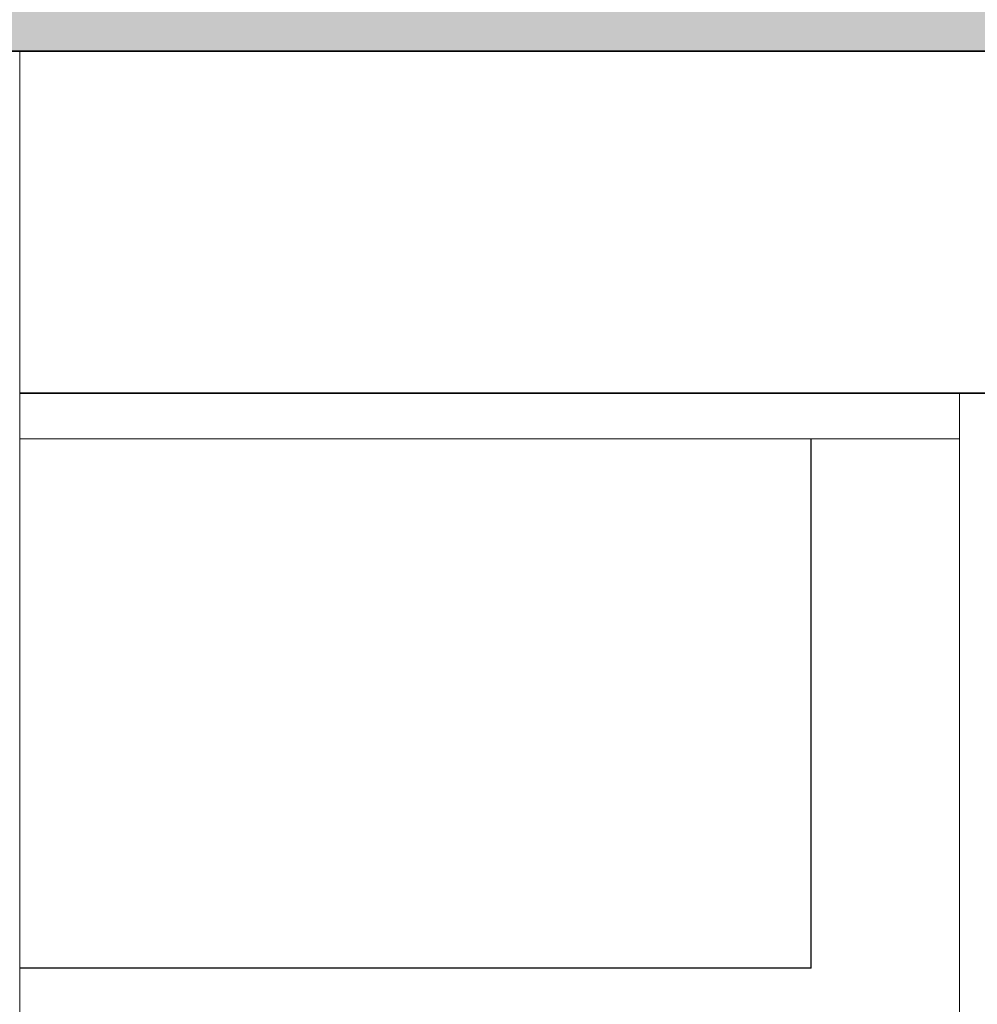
# Model space of a CAD drawing. Header units: millimetres. Extents: x 61846 to 198573, y 13020 to 52988.
# Tile 181 of 240: x 181039 to 181459, y 23872 to 24304. Entities that reach past the tile are written whole.
import ezdxf

# ---------------------------------------------------------------- set-up
doc = ezdxf.new("R2010")
doc.units = ezdxf.units.MM
for name, color, linetype, lineweight in [('A-FLOR', 192, 'Continuous', 50), ('A-GENM', 13, 'Continuous', 18), ('M-EQPM', 50, 'Continuous', 35), ('M-HVAC-DUCT', 70, 'Continuous', 18)]:
    doc.layers.add(name, color=color, linetype=linetype, lineweight=lineweight)

# ---------------------------------------------------------------- blocks, each defined once
blk = doc.blocks.new('Round Duct_NLRS_57_DU_verz staal _T-stuk__DNL_6890396 - Round Duct_NLRS_57_DU_verz staal _T-stuk__DNL_6890396-423644-GZ lierenkamer 3')
at = {"layer": 'M-HVAC-DUCT', "color": 7, "lineweight": 9}
blk.add_line((-47974.09, 21990), (-47974.09, 24290), dxfattribs=at)
blk = doc.blocks.new('DNL_50_generieke_componenten_W_TYPE_FCU wandmodel_7028117 - DNL_50_generieke_componenten_W_TYPE_FCU wandmodel_7028117-613088-GZ lierenkamer 3')
at = {"layer": 'M-EQPM', "color": 250, "lineweight": 25}
for p, q in [((-48234, 24120), (-48234, 23888)), ((-48234, 24120), (-48234, 23888)), ((-47627, 23888), (-47627, 24120.05)), ((-47627, 23888), (-47627, 24120.05)), ((-48074.09, 23888), (-48234, 23888)), ((-48074.09, 23888), (-48234, 23888)), ((-47627, 23888), (-47974.09, 23888)), ((-47627, 23888), (-47974.09, 23888))]:
    blk.add_line(p, q, dxfattribs=at)
blk = doc.blocks.new('TadP_A_INS_INSTALLATIES_rvt-5-GZ lierenkamer 3')
at = {"layer": 'M-EQPM', "lineweight": 9}
blk.add_blockref('DNL_50_generieke_componenten_W_TYPE_FCU wandmodel_7028117 - DNL_50_generieke_componenten_W_TYPE_FCU wandmodel_7028117-613088-GZ lierenkamer 3', (0, 0), dxfattribs=at)
at = {"layer": 'M-HVAC-DUCT', "lineweight": 9}
blk.add_blockref('Round Duct_NLRS_57_DU_verz staal _T-stuk__DNL_6890396 - Round Duct_NLRS_57_DU_verz staal _T-stuk__DNL_6890396-423644-GZ lierenkamer 3', (0, 0), dxfattribs=at)
blk = doc.blocks.new('Floor_28_PBT_FL_kanaalplaat_d_260_2643893 - Floor_28_PBT_FL_kanaalplaat_d_260_2643893-313922-GZ lierenkamer 3')
at = {"layer": 'A-FLOR', "lineweight": 35}
h = blk.add_hatch(color=215, dxfattribs=at)
h.paths.add_polyline_path([(-48249.64, 24290), (-45305, 24290), (-45305, 24550), (-48249.64, 24550), (-48249.64, 24348.08)])
h.paths.add_polyline_path([(-44609.61, 24290), (-44417.65, 24290), (-44417.65, 24550), (-44965, 24550), (-44965, 24290), (-44801.58, 24290)])
at = {"layer": 'A-FLOR', "color": 90, "lineweight": 35}
blk.add_line((-48249.64, 24290), (-45305, 24290), dxfattribs=at)
blk = doc.blocks.new('Floor_28_PBT_FL_kanaalplaat_d_260_2643893 - Floor_28_PBT_FL_kanaalplaat_d_260_2643893-313926-GZ lierenkamer 3')
blk.add_blockref('Floor_28_PBT_FL_kanaalplaat_d_260_2643893 - Floor_28_PBT_FL_kanaalplaat_d_260_2643893-313922-GZ lierenkamer 3', (0, 0))
blk = doc.blocks.new('TadP_A_CON_CONSTRUCTIE_rvt-5-GZ lierenkamer 3')
at = {"layer": 'A-FLOR', "color": 10, "lineweight": 18}
blk.add_blockref('Floor_28_PBT_FL_kanaalplaat_d_260_2643893 - Floor_28_PBT_FL_kanaalplaat_d_260_2643893-313926-GZ lierenkamer 3', (0, 0), dxfattribs=at)
blk = doc.blocks.new('_NOAHH_Vloer_Vloer-x 2891927 - _NOAHH_Vloer_Vloer-x 2891927-165538-GZ lierenkamer 3')
at = {"layer": 'A-FLOR', "color": 90, "lineweight": 35}
blk.add_line((-47199.37, 24140), (-47974.09, 24140), dxfattribs=at)
blk = doc.blocks.new('TadP_A_BWK_BOUWKUNDE_rvt-5-GZ lierenkamer 3')
at = {"layer": 'A-FLOR', "lineweight": 9}
blk.add_blockref('_NOAHH_Vloer_Vloer-x 2891927 - _NOAHH_Vloer_Vloer-x 2891927-165538-GZ lierenkamer 3', (0, 0), dxfattribs=at)
blk = doc.blocks.new('kooiladder met kooi - Lierenkamer voor-2813790-GZ lierenkamer 3')
at = {"layer": 'A-GENM'}
for p, q in [((-47562, 24140), (-47562, 23275)), ((-47974.09, 24120), (-47562, 24120))]:
    blk.add_line(p, q, dxfattribs=at)

msp = doc.modelspace()

# ---------------------------------------------------------------- block references
at = {"color": 210, "lineweight": 5}
for name in ['TadP_A_BWK_BOUWKUNDE_rvt-5-GZ lierenkamer 3', 'TadP_A_CON_CONSTRUCTIE_rvt-5-GZ lierenkamer 3', 'TadP_A_INS_INSTALLATIES_rvt-5-GZ lierenkamer 3']:
    msp.add_blockref(name, (229012.82, 0), dxfattribs=at)
at = {"layer": 'A-GENM'}
msp.add_blockref('kooiladder met kooi - Lierenkamer voor-2813790-GZ lierenkamer 3', (229012.82, 0), dxfattribs=at)

doc.saveas('drawing.dxf')
